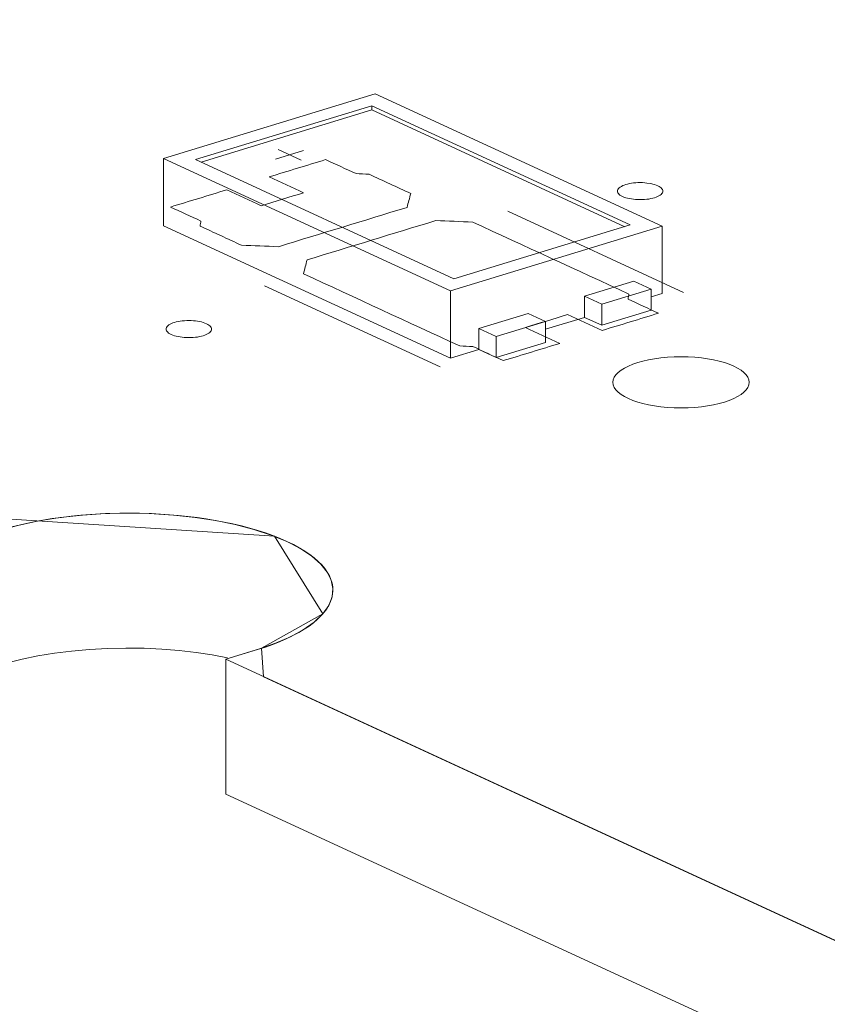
# Model space of a CAD drawing. Header units: inches. Extents: x -35 to 647, y 178 to 608.
# Tile 33 of 125: x 269.62 to 278.5, y 270.65 to 281.48. Entities that reach past the tile are written whole.
import ezdxf

# ---------------------------------------------------------------- set-up
doc = ezdxf.new("R2010")
doc.units = ezdxf.units.IN
doc.header["$MEASUREMENT"] = 0
doc.layers.add('1', color=7, linetype='Continuous')

# ---------------------------------------------------------------- blocks, each defined once
blk = doc.blocks.new('block 2928')
at = {"layer": '1', "color": 155, "lineweight": 18, "true_color": 0x4c7299}
blk.add_lwpolyline([(274.393, 278.631), (271.553, 279.941)], dxfattribs=at)
blk = doc.blocks.new('block 2929')
at = {"layer": '1', "color": 155, "lineweight": 18, "true_color": 0x4c7299}
blk.add_lwpolyline([(276.332, 279.223), (274.393, 278.631)], dxfattribs=at)
blk = doc.blocks.new('block 2930')
at = {"layer": '1', "color": 155, "lineweight": 18, "true_color": 0x4c7299}
blk.add_lwpolyline([(273.492, 280.533), (276.332, 279.223)], dxfattribs=at)
blk = doc.blocks.new('block 2931')
at = {"layer": '1', "color": 155, "lineweight": 18, "true_color": 0x4c7299}
blk.add_lwpolyline([(274.357, 278.498), (276.684, 279.209)], dxfattribs=at)
blk = doc.blocks.new('block 2932')
at = {"layer": '1', "color": 155, "lineweight": 18, "true_color": 0x4c7299}
blk.add_lwpolyline([(273.528, 280.665), (271.201, 279.954)], dxfattribs=at)
blk = doc.blocks.new('block 2933')
at = {"layer": '1', "color": 155, "lineweight": 18, "true_color": 0x4c7299}
blk.add_lwpolyline([(271.201, 279.954), (274.357, 278.498)], dxfattribs=at)
blk = doc.blocks.new('block 2934')
at = {"layer": '1', "color": 155, "lineweight": 18, "true_color": 0x4c7299}
blk.add_lwpolyline([(271.553, 279.941), (273.492, 280.533)], dxfattribs=at)
blk = doc.blocks.new('block 2935')
at = {"layer": '1', "color": 155, "lineweight": 18, "true_color": 0x4c7299}
blk.add_lwpolyline([(274.857, 277.996), (274.667, 278.083)], dxfattribs=at)
blk = doc.blocks.new('block 2936')
at = {"layer": '1', "color": 155, "lineweight": 18, "true_color": 0x4c7299}
blk.add_lwpolyline([(275.4, 278.162), (274.857, 277.996)], dxfattribs=at)
blk = doc.blocks.new('block 2937')
at = {"layer": '1', "color": 155, "lineweight": 18, "true_color": 0x4c7299}
blk.add_lwpolyline([(276.563, 278.517), (276.374, 278.605)], dxfattribs=at)
blk = doc.blocks.new('block 2938')
at = {"layer": '1', "color": 155, "lineweight": 18, "true_color": 0x4c7299}
blk.add_lwpolyline([(275.21, 278.249), (275.4, 278.162)], dxfattribs=at)
blk = doc.blocks.new('block 2939')
at = {"layer": '1', "color": 155, "lineweight": 18, "true_color": 0x4c7299}
blk.add_lwpolyline([(276.02, 278.352), (276.563, 278.517)], dxfattribs=at)
blk = doc.blocks.new('block 2940')
at = {"layer": '1', "color": 155, "lineweight": 18, "true_color": 0x4c7299}
blk.add_lwpolyline([(275.831, 278.439), (276.02, 278.352)], dxfattribs=at)
blk = doc.blocks.new('block 2941')
at = {"layer": '1', "color": 155, "lineweight": 18, "true_color": 0x4c7299}
blk.add_lwpolyline([(276.684, 279.209), (273.528, 280.665)], dxfattribs=at)
blk = doc.blocks.new('block 3954')
at = {"layer": '1', "color": 155, "lineweight": 18, "true_color": 0x4c7299}
blk.add_lwpolyline([(273.492, 280.487), (273.492, 280.533)], dxfattribs=at)
blk = doc.blocks.new('block 3955')
at = {"layer": '1', "color": 155, "lineweight": 18, "true_color": 0x4c7299}
blk.add_lwpolyline([(276.684, 279.209), (276.684, 278.468)], dxfattribs=at)
blk = doc.blocks.new('block 3956')
at = {"layer": '1', "color": 155, "lineweight": 18, "true_color": 0x4c7299}
blk.add_lwpolyline([(271.201, 279.954), (271.201, 279.213)], dxfattribs=at)
blk = doc.blocks.new('block 3957')
at = {"layer": '1', "color": 155, "lineweight": 18, "true_color": 0x4c7299}
blk.add_lwpolyline([(274.357, 278.498), (274.357, 277.757)], dxfattribs=at)
blk = doc.blocks.new('block 3958')
at = {"layer": '1', "color": 155, "lineweight": 18, "true_color": 0x4c7299}
blk.add_lwpolyline([(271.613, 279.913), (273.492, 280.487)], dxfattribs=at)
blk = doc.blocks.new('block 3959')
at = {"layer": '1', "color": 155, "lineweight": 18, "true_color": 0x4c7299}
blk.add_lwpolyline([(273.492, 280.487), (276.272, 279.204)], dxfattribs=at)
blk = doc.blocks.new('block 3960')
at = {"layer": '1', "color": 155, "lineweight": 18, "true_color": 0x4c7299}
blk.add_lwpolyline([(275.831, 278.439), (275.831, 278.207)], dxfattribs=at)
blk = doc.blocks.new('block 3961')
at = {"layer": '1', "color": 155, "lineweight": 18, "true_color": 0x4c7299}
blk.add_lwpolyline([(274.667, 278.083), (274.667, 277.852)], dxfattribs=at)
blk = doc.blocks.new('block 3962')
at = {"layer": '1', "color": 155, "lineweight": 18, "true_color": 0x4c7299}
blk.add_lwpolyline([(274.667, 278.083), (275.21, 278.249)], dxfattribs=at)
blk = doc.blocks.new('block 3963')
at = {"layer": '1', "color": 155, "lineweight": 18, "true_color": 0x4c7299}
blk.add_lwpolyline([(276.02, 278.352), (276.02, 278.12)], dxfattribs=at)
blk = doc.blocks.new('block 3964')
at = {"layer": '1', "color": 155, "lineweight": 18, "true_color": 0x4c7299}
blk.add_lwpolyline([(276.563, 278.517), (276.563, 278.286)], dxfattribs=at)
blk = doc.blocks.new('block 3965')
at = {"layer": '1', "color": 155, "lineweight": 18, "true_color": 0x4c7299}
blk.add_lwpolyline([(276.374, 278.605), (275.831, 278.439)], dxfattribs=at)
blk = doc.blocks.new('block 3966')
at = {"layer": '1', "color": 155, "lineweight": 18, "true_color": 0x4c7299}
blk.add_lwpolyline([(275.4, 278.162), (275.4, 277.93)], dxfattribs=at)
blk = doc.blocks.new('block 3967')
at = {"layer": '1', "color": 155, "lineweight": 18, "true_color": 0x4c7299}
blk.add_lwpolyline([(274.857, 277.996), (274.857, 277.764)], dxfattribs=at)
blk = doc.blocks.new('block 3968')
at = {"layer": '1', "color": 155, "lineweight": 18, "true_color": 0x4c7299}
blk.add_lwpolyline([(276.02, 278.12), (276.563, 278.286)], dxfattribs=at)
blk = doc.blocks.new('block 3969')
at = {"layer": '1', "color": 155, "lineweight": 18, "true_color": 0x4c7299}
blk.add_lwpolyline([(275.4, 277.93), (274.857, 277.764)], dxfattribs=at)
blk = doc.blocks.new('block 3970')
at = {"layer": '1', "color": 155, "lineweight": 18, "true_color": 0x4c7299}
blk.add_lwpolyline([(275.831, 278.207), (276.02, 278.12)], dxfattribs=at)
blk = doc.blocks.new('block 3971')
at = {"layer": '1', "color": 155, "lineweight": 18, "true_color": 0x4c7299}
blk.add_lwpolyline([(274.857, 277.764), (274.667, 277.852)], dxfattribs=at)
blk = doc.blocks.new('block 3972')
at = {"layer": '1', "color": 155, "lineweight": 18, "true_color": 0x4c7299}
blk.add_lwpolyline([(271.201, 279.213), (274.357, 277.757)], dxfattribs=at)
blk = doc.blocks.new('block 3973')
at = {"layer": '1', "color": 155, "lineweight": 18, "true_color": 0x4c7299}
blk.add_lwpolyline([(274.357, 277.757), (274.667, 277.852)], dxfattribs=at)
blk = doc.blocks.new('block 3974')
at = {"layer": '1', "color": 155, "lineweight": 18, "true_color": 0x4c7299}
blk.add_lwpolyline([(276.563, 278.431), (276.684, 278.468)], dxfattribs=at)
blk = doc.blocks.new('block 3975')
at = {"layer": '1', "color": 155, "lineweight": 18, "true_color": 0x4c7299}
blk.add_lwpolyline([(275.4, 278.076), (275.831, 278.207)], dxfattribs=at)
blk = doc.blocks.new('block 4236')
at = {"layer": '1', "color": 155, "lineweight": 18, "true_color": 0x4c7299}
blk.add_lwpolyline([(271.884, 272.965), (271.884, 274.448)], dxfattribs=at)
blk = doc.blocks.new('block 4905')
at = {"layer": '1', "color": 18, "lineweight": 13, "true_color": 0x4c0000}
blk.add_lwpolyline([(347.773, 239.441), (271.884, 274.448)], dxfattribs=at)
blk = doc.blocks.new('block 4908')
at = {"layer": '1', "color": 18, "lineweight": 13, "true_color": 0x4c0000}
blk.add_lwpolyline([(272.232, 274.554), (271.884, 274.448)], dxfattribs=at)
blk = doc.blocks.new('block 4925')
at = {"layer": '1', "color": 18, "lineweight": 13, "true_color": 0x4c0000}
blk.add_lwpolyline([(274.241, 277.664), (272.309, 278.555)], dxfattribs=at)
blk = doc.blocks.new('block 4931')
at = {"layer": '1', "color": 18, "lineweight": 13, "true_color": 0x4c0000}
blk.add_lwpolyline([(274.241, 277.664), (272.309, 278.555)], dxfattribs=at)
blk = doc.blocks.new('block 4933')
at = {"layer": '1', "color": 18, "lineweight": 13, "true_color": 0x4c0000}
blk.add_lwpolyline([(272.232, 274.554), (271.884, 274.448)], dxfattribs=at)
blk = doc.blocks.new('block 4939')
at = {"layer": '1', "color": 18, "lineweight": 13, "true_color": 0x4c0000}
blk.add_lwpolyline([(347.773, 239.441), (271.884, 274.448)], dxfattribs=at)
blk = doc.blocks.new('block 5040')
at = {"layer": '1', "color": 18, "lineweight": 13, "true_color": 0x4c0000}
blk.add_lwpolyline([(276.919, 278.482), (274.988, 279.373)], dxfattribs=at)
blk = doc.blocks.new('block 5041')
at = {"layer": '1', "color": 18, "lineweight": 13, "true_color": 0x4c0000}
blk.add_lwpolyline([(272.459, 280.053), (272.712, 279.936)], dxfattribs=at)
blk = doc.blocks.new('block 5042')
at = {"layer": '1', "color": 18, "lineweight": 13, "true_color": 0x4c0000}
blk.add_lwpolyline([(272.43, 279.947), (272.741, 280.042)], dxfattribs=at)
blk = doc.blocks.new('block 5048')
at = {"layer": '1', "color": 18, "lineweight": 13, "true_color": 0x4c0000}
blk.add_lwpolyline([(276.919, 278.482), (274.988, 279.373)], dxfattribs=at)
blk = doc.blocks.new('block 5081')
at = {"layer": '1', "color": 18, "lineweight": 13, "true_color": 0x4c0000}
blk.add_lwpolyline([(272.43, 279.947), (272.741, 280.042)], dxfattribs=at)
blk = doc.blocks.new('block 5082')
at = {"layer": '1', "color": 18, "lineweight": 13, "true_color": 0x4c0000}
blk.add_lwpolyline([(272.459, 280.053), (272.712, 279.936)], dxfattribs=at)
blk = doc.blocks.new('block 5443')
at = {"layer": '1', "color": 18, "lineweight": 13, "true_color": 0x4c0000}
blk.add_open_spline([(272.232, 274.554), (273.196, 274.849), (273.342, 275.381), (272.557, 275.743), (271.773, 276.104), (270.356, 276.159), (269.392, 275.865)], degree=3, knots=[0, 0, 0, 0, 1, 1, 1, 2, 2, 2, 2], dxfattribs=at)
blk = doc.blocks.new('block 5682')
at = {"layer": '1', "color": 18, "lineweight": 13, "true_color": 0x4c0000}
blk.add_open_spline([(276.142, 277.493), (276.142, 277.337), (276.478, 277.211), (276.892, 277.211), (277.306, 277.211), (277.642, 277.337), (277.642, 277.493), (277.642, 277.648), (277.306, 277.774), (276.892, 277.774), (276.478, 277.774), (276.142, 277.648), (276.142, 277.493)], degree=3, knots=[0, 0, 0, 0, 1, 1, 1, 2, 2, 2, 3, 3, 3, 4, 4, 4, 4], dxfattribs=at)
blk = doc.blocks.new('block 5683')
at = {"layer": '1', "color": 18, "lineweight": 13, "true_color": 0x4c0000}
blk.add_open_spline([(276.142, 277.493), (276.142, 277.337), (276.478, 277.211), (276.892, 277.211), (277.306, 277.211), (277.642, 277.337), (277.642, 277.493), (277.642, 277.648), (277.306, 277.774), (276.892, 277.774), (276.478, 277.774), (276.142, 277.648), (276.142, 277.493)], degree=3, knots=[0, 0, 0, 0, 1, 1, 1, 2, 2, 2, 3, 3, 3, 4, 4, 4, 4], dxfattribs=at)
blk = doc.blocks.new('block 5684')
at = {"layer": '1', "color": 18, "lineweight": 13, "true_color": 0x4c0000}
blk.add_open_spline([(276.142, 277.493), (276.142, 277.337), (276.478, 277.211), (276.892, 277.211), (277.306, 277.211), (277.642, 277.337), (277.642, 277.493), (277.642, 277.648), (277.306, 277.774), (276.892, 277.774), (276.478, 277.774), (276.142, 277.648), (276.142, 277.493)], degree=3, knots=[0, 0, 0, 0, 1, 1, 1, 2, 2, 2, 3, 3, 3, 4, 4, 4, 4], dxfattribs=at)
blk = doc.blocks.new('block 5685')
at = {"layer": '1', "color": 18, "lineweight": 13, "true_color": 0x4c0000}
blk.add_open_spline([(276.142, 277.493), (276.142, 277.337), (276.478, 277.211), (276.892, 277.211), (277.306, 277.211), (277.642, 277.337), (277.642, 277.493), (277.642, 277.648), (277.306, 277.774), (276.892, 277.774), (276.478, 277.774), (276.142, 277.648), (276.142, 277.493)], degree=3, knots=[0, 0, 0, 0, 1, 1, 1, 2, 2, 2, 3, 3, 3, 4, 4, 4, 4], dxfattribs=at)
blk = doc.blocks.new('block 5686')
at = {"layer": '1', "color": 18, "lineweight": 13, "true_color": 0x4c0000}
blk.add_open_spline([(272.232, 274.554), (273.196, 274.849), (273.342, 275.381), (272.557, 275.743), (271.773, 276.104), (270.356, 276.159), (269.392, 275.865)], degree=3, knots=[0, 0, 0, 0, 1, 1, 1, 2, 2, 2, 2], dxfattribs=at)
blk = doc.blocks.new('block 7542')
at = {"layer": '1', "color": 155, "lineweight": 18, "true_color": 0x4c7299}
blk.add_lwpolyline([(347.773, 239.441), (271.884, 274.448)], dxfattribs=at)
blk = doc.blocks.new('block 7567')
at = {"layer": '1', "color": 155, "lineweight": 18, "true_color": 0x4c7299}
blk.add_lwpolyline([(271.884, 274.448), (272.255, 274.561), (272.433, 274.623), (272.595, 274.694), (272.737, 274.772), (272.857, 274.857), (272.95, 274.946), (273.016, 275.039), (273.053, 275.133), (273.062, 275.226), (273.044, 275.317), (273, 275.406), (272.93, 275.495), (272.832, 275.582), (272.707, 275.665), (272.557, 275.743), (272.385, 275.813), (272.193, 275.876), (271.987, 275.93), (271.77, 275.974), (271.547, 276.008), (271.313, 276.033), (271.067, 276.049), (270.815, 276.054), (270.56, 276.049), (270.308, 276.033), (270.063, 276.006), (269.83, 275.969), (269.613, 275.924), (269.415, 275.871), (269.044, 275.758)], dxfattribs=at)
blk = doc.blocks.new('block 7588')
at = {"layer": '1', "color": 155, "lineweight": 18, "true_color": 0x4c7299}
blk.add_lwpolyline([(271.905, 274.465), (271.733, 274.497), (271.557, 274.523), (271.373, 274.544), (271.182, 274.56), (270.986, 274.569), (270.786, 274.571), (270.585, 274.567), (270.385, 274.556), (270.189, 274.538), (269.999, 274.514), (269.817, 274.484), (269.645, 274.449), (269.485, 274.408), (269.336, 274.365), (269.044, 274.275)], dxfattribs=at)
blk = doc.blocks.new('block 7594')
at = {"layer": '1', "color": 155, "lineweight": 18, "true_color": 0x4c7299}
blk.add_lwpolyline([(347.773, 237.958), (271.884, 272.965)], dxfattribs=at)
blk = doc.blocks.new('block 7602')
at = {"layer": '1', "color": 18, "lineweight": 13, "true_color": 0x4c0000}
blk.add_lwpolyline([(325.424, 249.75), (278.203, 271.533), (272.301, 274.256), (272.279, 274.569), (272.952, 274.948), (272.42, 275.8), (268.385, 276.062), (256.579, 281.508), (232.969, 292.399), (209.358, 303.291), (197.553, 308.736), (194.602, 310.098), (193.191, 310.776), (194.334, 311.541), (193.097, 312.281), (190.777, 312.214), (187.736, 313.265)], dxfattribs=at)
blk = doc.blocks.new('block 7605')
at = {"layer": '1', "color": 18, "lineweight": 13, "true_color": 0x4c0000}
blk.add_lwpolyline([(325.424, 249.75), (278.203, 271.533), (272.301, 274.256), (272.279, 274.569), (272.952, 274.948), (272.42, 275.8), (268.385, 276.062), (256.579, 281.508), (232.969, 292.399), (209.358, 303.291), (197.553, 308.736), (194.602, 310.098), (193.191, 310.776), (194.334, 311.541), (193.097, 312.281), (190.777, 312.214), (187.736, 313.265)], dxfattribs=at)
blk = doc.blocks.new('block 7698')
at = {"layer": '1', "color": 18, "lineweight": 13, "true_color": 0x4c0000}
blk.add_open_spline([(276.023, 278.063), (276.23, 278.126), (276.437, 278.189), (276.643, 278.253), (276.532, 278.304), (276.42, 278.356), (276.309, 278.407), (276.312, 278.425), (276.315, 278.444), (276.319, 278.462), (275.746, 278.726), (275.173, 278.99), (274.6, 279.255), (274.464, 279.26), (274.329, 279.266), (274.194, 279.271), (273.722, 279.127), (273.25, 278.983), (272.779, 278.839), (272.765, 278.788), (272.752, 278.737), (272.738, 278.686), (273.311, 278.422), (273.884, 278.157), (274.457, 277.893), (274.506, 277.891), (274.554, 277.888), (274.602, 277.886), (274.714, 277.834), (274.825, 277.783), (274.937, 277.731), (275.144, 277.794), (275.351, 277.858), (275.558, 277.921), (275.431, 277.979), (275.305, 278.037), (275.179, 278.096), (275.334, 278.143), (275.489, 278.19), (275.644, 278.238), (275.77, 278.179), (275.897, 278.121), (276.023, 278.063)], degree=3, knots=[0, 0, 0, 0, 1, 1, 1, 2, 2, 2, 3, 3, 3, 4, 4, 4, 5, 5, 5, 6, 6, 6, 7, 7, 7, 8, 8, 8, 9, 9, 9, 10, 10, 10, 11, 11, 11, 12, 12, 12, 13, 13, 13, 14, 14, 14, 14], dxfattribs=at)
blk = doc.blocks.new('block 7699')
at = {"layer": '1', "color": 18, "lineweight": 13, "true_color": 0x4c0000}
blk.add_open_spline([(276.023, 278.063), (276.23, 278.126), (276.437, 278.189), (276.643, 278.253), (276.532, 278.304), (276.42, 278.356), (276.309, 278.407), (276.312, 278.425), (276.315, 278.444), (276.319, 278.462), (275.746, 278.726), (275.173, 278.99), (274.6, 279.255), (274.464, 279.26), (274.329, 279.266), (274.194, 279.271), (273.722, 279.127), (273.25, 278.983), (272.779, 278.839), (272.765, 278.788), (272.752, 278.737), (272.738, 278.686), (273.311, 278.422), (273.884, 278.157), (274.457, 277.893), (274.506, 277.891), (274.554, 277.888), (274.602, 277.886), (274.714, 277.834), (274.825, 277.783), (274.937, 277.731), (275.144, 277.794), (275.351, 277.858), (275.558, 277.921), (275.431, 277.979), (275.305, 278.037), (275.179, 278.096), (275.334, 278.143), (275.489, 278.19), (275.644, 278.238), (275.77, 278.179), (275.897, 278.121), (276.023, 278.063)], degree=3, knots=[0, 0, 0, 0, 1, 1, 1, 2, 2, 2, 3, 3, 3, 4, 4, 4, 5, 5, 5, 6, 6, 6, 7, 7, 7, 8, 8, 8, 9, 9, 9, 10, 10, 10, 11, 11, 11, 12, 12, 12, 13, 13, 13, 14, 14, 14, 14], dxfattribs=at)
blk = doc.blocks.new('block 7700')
at = {"layer": '1', "color": 18, "lineweight": 13, "true_color": 0x4c0000}
blk.add_open_spline([(273.919, 279.569), (273.905, 279.518), (273.892, 279.467), (273.878, 279.416), (273.407, 279.272), (272.935, 279.128), (272.463, 278.984), (272.328, 278.99), (272.192, 278.995), (272.057, 279), (271.905, 279.07), (271.753, 279.141), (271.601, 279.211), (271.604, 279.229), (271.607, 279.247), (271.611, 279.266), (271.499, 279.317), (271.388, 279.369), (271.276, 279.42), (271.483, 279.483), (271.69, 279.546), (271.896, 279.61), (272.023, 279.551), (272.149, 279.493), (272.275, 279.435), (272.43, 279.482), (272.585, 279.53), (272.741, 279.577), (272.614, 279.635), (272.488, 279.694), (272.362, 279.752), (272.569, 279.815), (272.775, 279.878), (272.982, 279.941), (273.094, 279.89), (273.205, 279.838), (273.317, 279.787), (273.365, 279.785), (273.414, 279.782), (273.462, 279.78), (273.614, 279.709), (273.766, 279.639), (273.919, 279.569)], degree=3, knots=[0, 0, 0, 0, 1, 1, 1, 2, 2, 2, 3, 3, 3, 4, 4, 4, 5, 5, 5, 6, 6, 6, 7, 7, 7, 8, 8, 8, 9, 9, 9, 10, 10, 10, 11, 11, 11, 12, 12, 12, 13, 13, 13, 14, 14, 14, 14], dxfattribs=at)
blk = doc.blocks.new('block 7701')
at = {"layer": '1', "color": 18, "lineweight": 13, "true_color": 0x4c0000}
blk.add_open_spline([(273.919, 279.569), (273.905, 279.518), (273.892, 279.467), (273.878, 279.416), (273.407, 279.272), (272.935, 279.128), (272.463, 278.984), (272.328, 278.99), (272.192, 278.995), (272.057, 279), (271.905, 279.07), (271.753, 279.141), (271.601, 279.211), (271.604, 279.229), (271.607, 279.247), (271.611, 279.266), (271.499, 279.317), (271.388, 279.369), (271.276, 279.42), (271.483, 279.483), (271.69, 279.546), (271.896, 279.61), (272.023, 279.551), (272.149, 279.493), (272.275, 279.435), (272.43, 279.482), (272.585, 279.53), (272.741, 279.577), (272.614, 279.635), (272.488, 279.694), (272.362, 279.752), (272.569, 279.815), (272.775, 279.878), (272.982, 279.941), (273.094, 279.89), (273.205, 279.838), (273.317, 279.787), (273.365, 279.785), (273.414, 279.782), (273.462, 279.78), (273.614, 279.709), (273.766, 279.639), (273.919, 279.569)], degree=3, knots=[0, 0, 0, 0, 1, 1, 1, 2, 2, 2, 3, 3, 3, 4, 4, 4, 5, 5, 5, 6, 6, 6, 7, 7, 7, 8, 8, 8, 9, 9, 9, 10, 10, 10, 11, 11, 11, 12, 12, 12, 13, 13, 13, 14, 14, 14, 14], dxfattribs=at)
blk = doc.blocks.new('block 7737')
at = {"layer": '1', "color": 18, "lineweight": 13, "true_color": 0x4c0000}
blk.add_open_spline([(273.919, 279.569), (273.905, 279.518), (273.892, 279.467), (273.878, 279.416), (273.407, 279.272), (272.935, 279.128), (272.463, 278.984), (272.328, 278.99), (272.192, 278.995), (272.057, 279), (271.905, 279.07), (271.753, 279.141), (271.601, 279.211), (271.604, 279.229), (271.607, 279.247), (271.611, 279.266), (271.499, 279.317), (271.388, 279.369), (271.276, 279.42), (271.483, 279.483), (271.69, 279.546), (271.896, 279.61), (272.023, 279.551), (272.149, 279.493), (272.275, 279.435), (272.43, 279.482), (272.585, 279.53), (272.741, 279.577), (272.614, 279.635), (272.488, 279.694), (272.362, 279.752), (272.569, 279.815), (272.775, 279.878), (272.982, 279.941), (273.094, 279.89), (273.205, 279.838), (273.317, 279.787), (273.365, 279.785), (273.414, 279.782), (273.462, 279.78), (273.614, 279.709), (273.766, 279.639), (273.919, 279.569)], degree=3, knots=[0, 0, 0, 0, 1, 1, 1, 2, 2, 2, 3, 3, 3, 4, 4, 4, 5, 5, 5, 6, 6, 6, 7, 7, 7, 8, 8, 8, 9, 9, 9, 10, 10, 10, 11, 11, 11, 12, 12, 12, 13, 13, 13, 14, 14, 14, 14], dxfattribs=at)
blk = doc.blocks.new('block 7745')
at = {"layer": '1', "color": 18, "lineweight": 13, "true_color": 0x4c0000}
blk.add_open_spline([(276.023, 278.063), (276.23, 278.126), (276.437, 278.189), (276.643, 278.253), (276.532, 278.304), (276.42, 278.356), (276.309, 278.407), (276.312, 278.425), (276.315, 278.444), (276.319, 278.462), (275.746, 278.726), (275.173, 278.99), (274.6, 279.255), (274.464, 279.26), (274.329, 279.266), (274.194, 279.271), (273.722, 279.127), (273.25, 278.983), (272.779, 278.839), (272.765, 278.788), (272.752, 278.737), (272.738, 278.686), (273.311, 278.422), (273.884, 278.157), (274.457, 277.893), (274.506, 277.891), (274.554, 277.888), (274.602, 277.886), (274.714, 277.834), (274.825, 277.783), (274.937, 277.731), (275.144, 277.794), (275.351, 277.858), (275.558, 277.921), (275.431, 277.979), (275.305, 278.037), (275.179, 278.096), (275.334, 278.143), (275.489, 278.19), (275.644, 278.238), (275.77, 278.179), (275.897, 278.121), (276.023, 278.063)], degree=3, knots=[0, 0, 0, 0, 1, 1, 1, 2, 2, 2, 3, 3, 3, 4, 4, 4, 5, 5, 5, 6, 6, 6, 7, 7, 7, 8, 8, 8, 9, 9, 9, 10, 10, 10, 11, 11, 11, 12, 12, 12, 13, 13, 13, 14, 14, 14, 14], dxfattribs=at)
blk = doc.blocks.new('block 7836')
at = {"layer": '1', "color": 18, "lineweight": 13, "true_color": 0x4c0000}
blk.add_open_spline([(276.023, 278.063), (276.23, 278.126), (276.437, 278.189), (276.643, 278.253), (276.532, 278.304), (276.42, 278.356), (276.309, 278.407), (276.312, 278.425), (276.315, 278.444), (276.319, 278.462), (275.746, 278.726), (275.173, 278.99), (274.6, 279.255), (274.464, 279.26), (274.329, 279.266), (274.194, 279.271), (273.722, 279.127), (273.25, 278.983), (272.779, 278.839), (272.765, 278.788), (272.752, 278.737), (272.738, 278.686), (273.311, 278.422), (273.884, 278.157), (274.457, 277.893), (274.506, 277.891), (274.554, 277.888), (274.602, 277.886), (274.714, 277.834), (274.825, 277.783), (274.937, 277.731), (275.144, 277.794), (275.351, 277.858), (275.558, 277.921), (275.431, 277.979), (275.305, 278.037), (275.179, 278.096), (275.334, 278.143), (275.489, 278.19), (275.644, 278.238), (275.77, 278.179), (275.897, 278.121), (276.023, 278.063)], degree=3, knots=[0, 0, 0, 0, 1, 1, 1, 2, 2, 2, 3, 3, 3, 4, 4, 4, 5, 5, 5, 6, 6, 6, 7, 7, 7, 8, 8, 8, 9, 9, 9, 10, 10, 10, 11, 11, 11, 12, 12, 12, 13, 13, 13, 14, 14, 14, 14], dxfattribs=at)
blk = doc.blocks.new('block 7842')
at = {"layer": '1', "color": 18, "lineweight": 13, "true_color": 0x4c0000}
blk.add_open_spline([(273.919, 279.569), (273.905, 279.518), (273.892, 279.467), (273.878, 279.416), (273.407, 279.272), (272.935, 279.128), (272.463, 278.984), (272.328, 278.99), (272.192, 278.995), (272.057, 279), (271.905, 279.07), (271.753, 279.141), (271.601, 279.211), (271.604, 279.229), (271.607, 279.247), (271.611, 279.266), (271.499, 279.317), (271.388, 279.369), (271.276, 279.42), (271.483, 279.483), (271.69, 279.546), (271.896, 279.61), (272.023, 279.551), (272.149, 279.493), (272.275, 279.435), (272.43, 279.482), (272.585, 279.53), (272.741, 279.577), (272.614, 279.635), (272.488, 279.694), (272.362, 279.752), (272.569, 279.815), (272.775, 279.878), (272.982, 279.941), (273.094, 279.89), (273.205, 279.838), (273.317, 279.787), (273.365, 279.785), (273.414, 279.782), (273.462, 279.78), (273.614, 279.709), (273.766, 279.639), (273.919, 279.569)], degree=3, knots=[0, 0, 0, 0, 1, 1, 1, 2, 2, 2, 3, 3, 3, 4, 4, 4, 5, 5, 5, 6, 6, 6, 7, 7, 7, 8, 8, 8, 9, 9, 9, 10, 10, 10, 11, 11, 11, 12, 12, 12, 13, 13, 13, 14, 14, 14, 14], dxfattribs=at)
blk = doc.blocks.new('block 7907')
at = {"layer": '1', "color": 18, "lineweight": 13, "true_color": 0x4c0000}
blk.add_lwpolyline([(271.32, 278.151), (271.339, 278.156), (271.36, 278.161), (271.382, 278.165), (271.405, 278.168), (271.43, 278.17), (271.455, 278.172), (271.504, 278.171), (271.529, 278.17), (271.552, 278.168), (271.596, 278.161), (271.617, 278.156), (271.636, 278.151), (271.655, 278.144), (271.672, 278.137), (271.687, 278.13), (271.699, 278.122), (271.71, 278.113), (271.718, 278.105), (271.723, 278.096), (271.727, 278.087), (271.728, 278.078), (271.727, 278.069), (271.723, 278.06), (271.717, 278.051), (271.708, 278.042), (271.697, 278.033), (271.685, 278.025), (271.67, 278.018), (271.653, 278.011), (271.636, 278.005), (271.617, 278), (271.596, 277.995), (271.573, 277.991), (271.55, 277.988), (271.526, 277.986), (271.501, 277.985), (271.451, 277.985), (271.427, 277.986), (271.404, 277.988), (271.36, 277.995), (271.339, 278), (271.319, 278.005), (271.301, 278.012), (271.284, 278.019), (271.269, 278.026), (271.256, 278.034), (271.246, 278.043), (271.238, 278.052), (271.232, 278.06), (271.229, 278.069), (271.228, 278.078), (271.229, 278.087), (271.232, 278.096), (271.239, 278.106), (271.247, 278.114), (271.258, 278.123), (271.271, 278.131), (271.286, 278.138), (271.302, 278.145), (271.32, 278.151)], dxfattribs=at)
blk = doc.blocks.new('block 7957')
at = {"layer": '1', "color": 18, "lineweight": 13, "true_color": 0x4c0000}
blk.add_lwpolyline([(271.32, 278.151), (271.339, 278.156), (271.36, 278.161), (271.382, 278.165), (271.405, 278.168), (271.43, 278.17), (271.455, 278.172), (271.504, 278.171), (271.529, 278.17), (271.552, 278.168), (271.596, 278.161), (271.617, 278.156), (271.636, 278.151), (271.655, 278.144), (271.672, 278.137), (271.687, 278.13), (271.699, 278.122), (271.71, 278.113), (271.718, 278.105), (271.723, 278.096), (271.727, 278.087), (271.728, 278.078), (271.727, 278.069), (271.723, 278.06), (271.717, 278.051), (271.708, 278.042), (271.697, 278.033), (271.685, 278.025), (271.67, 278.018), (271.653, 278.011), (271.636, 278.005), (271.617, 278), (271.596, 277.995), (271.573, 277.991), (271.55, 277.988), (271.526, 277.986), (271.501, 277.985), (271.451, 277.985), (271.427, 277.986), (271.404, 277.988), (271.36, 277.995), (271.339, 278), (271.319, 278.005), (271.301, 278.012), (271.284, 278.019), (271.269, 278.026), (271.256, 278.034), (271.246, 278.043), (271.238, 278.052), (271.232, 278.06), (271.229, 278.069), (271.228, 278.078), (271.229, 278.087), (271.232, 278.096), (271.239, 278.106), (271.247, 278.114), (271.258, 278.123), (271.271, 278.131), (271.286, 278.138), (271.302, 278.145), (271.32, 278.151)], dxfattribs=at)
blk = doc.blocks.new('block 8092')
at = {"layer": '1', "color": 18, "lineweight": 13, "true_color": 0x4c0000}
blk.add_lwpolyline([(276.284, 279.667), (276.303, 279.673), (276.324, 279.677), (276.346, 279.681), (276.369, 279.685), (276.394, 279.687), (276.418, 279.688), (276.468, 279.688), (276.492, 279.687), (276.516, 279.684), (276.56, 279.677), (276.58, 279.673), (276.6, 279.667), (276.619, 279.661), (276.636, 279.654), (276.65, 279.646), (276.663, 279.638), (276.673, 279.63), (276.682, 279.621), (276.687, 279.612), (276.691, 279.604), (276.692, 279.595), (276.691, 279.585), (276.687, 279.576), (276.681, 279.567), (276.672, 279.558), (276.661, 279.55), (276.648, 279.542), (276.634, 279.534), (276.617, 279.528), (276.599, 279.522), (276.58, 279.517), (276.56, 279.512), (276.537, 279.508), (276.514, 279.505), (276.49, 279.503), (276.465, 279.501), (276.415, 279.501), (276.391, 279.503), (276.367, 279.505), (276.324, 279.512), (276.303, 279.517), (276.283, 279.522), (276.264, 279.528), (276.248, 279.535), (276.233, 279.543), (276.22, 279.551), (276.21, 279.559), (276.202, 279.568), (276.196, 279.577), (276.193, 279.586), (276.192, 279.595), (276.193, 279.604), (276.196, 279.613), (276.202, 279.622), (276.211, 279.631), (276.222, 279.639), (276.235, 279.647), (276.25, 279.655), (276.266, 279.662), (276.284, 279.667)], dxfattribs=at)
blk = doc.blocks.new('block 8113')
at = {"layer": '1', "color": 18, "lineweight": 13, "true_color": 0x4c0000}
blk.add_lwpolyline([(276.284, 279.667), (276.303, 279.673), (276.324, 279.677), (276.346, 279.681), (276.369, 279.685), (276.394, 279.687), (276.418, 279.688), (276.468, 279.688), (276.492, 279.687), (276.516, 279.684), (276.56, 279.677), (276.58, 279.673), (276.6, 279.667), (276.619, 279.661), (276.636, 279.654), (276.65, 279.646), (276.663, 279.638), (276.673, 279.63), (276.682, 279.621), (276.687, 279.612), (276.691, 279.604), (276.692, 279.595), (276.691, 279.585), (276.687, 279.576), (276.681, 279.567), (276.672, 279.558), (276.661, 279.55), (276.648, 279.542), (276.634, 279.534), (276.617, 279.528), (276.599, 279.522), (276.58, 279.517), (276.56, 279.512), (276.537, 279.508), (276.514, 279.505), (276.49, 279.503), (276.465, 279.501), (276.415, 279.501), (276.391, 279.503), (276.367, 279.505), (276.324, 279.512), (276.303, 279.517), (276.283, 279.522), (276.264, 279.528), (276.248, 279.535), (276.233, 279.543), (276.22, 279.551), (276.21, 279.559), (276.202, 279.568), (276.196, 279.577), (276.193, 279.586), (276.192, 279.595), (276.193, 279.604), (276.196, 279.613), (276.202, 279.622), (276.211, 279.631), (276.222, 279.639), (276.235, 279.647), (276.25, 279.655), (276.266, 279.662), (276.284, 279.667)], dxfattribs=at)

msp = doc.modelspace()

# ---------------------------------------------------------------- block references
at = {"layer": '1'}
for name in ['block 7602', 'block 7605', 'block 2932', 'block 2941', 'block 2934', 'block 2930', 'block 3954', 'block 3958', 'block 3959', 'block 2933', 'block 3956', 'block 5042', 'block 5081', 'block 5041', 'block 5082', 'block 7700', 'block 7701', 'block 7737', 'block 7842', 'block 2928', 'block 8092', 'block 8113', 'block 5040', 'block 5048', 'block 3972', 'block 7698', 'block 7699', 'block 7745', 'block 7836', 'block 2931', 'block 2929', 'block 3955', 'block 4925', 'block 4931', 'block 3965', 'block 2937', 'block 3957', 'block 2940', 'block 3960', 'block 2939', 'block 3964', 'block 3974', 'block 3963', 'block 3962', 'block 2938', 'block 3968', 'block 7907', 'block 7957', 'block 2936', 'block 3975', 'block 3966', 'block 3970', 'block 2935', 'block 3961', 'block 3967', 'block 3969', 'block 3973', 'block 3971', 'block 5682', 'block 5683', 'block 5684', 'block 5685', 'block 7567', 'block 5443', 'block 5686', 'block 7588', 'block 4908', 'block 4933', 'block 4236', 'block 4905', 'block 4939', 'block 7542', 'block 7594']:
    msp.add_blockref(name, (0, 0), dxfattribs=at)

doc.saveas('drawing.dxf')
